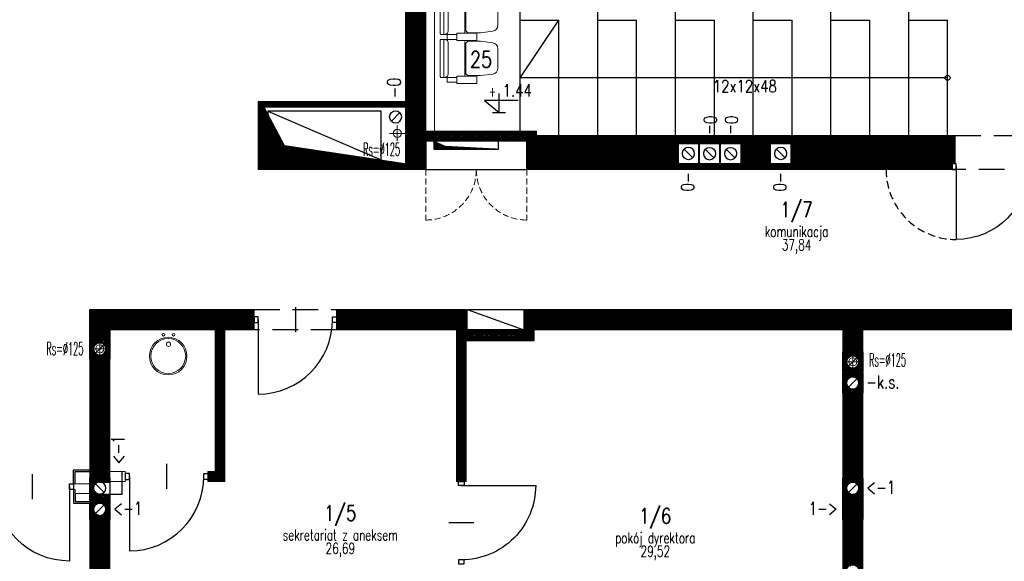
# Model space of a CAD drawing. Header units: inches. Extents: x 27484 to 71626, y -45113 to 39.
# Tile 50 of 256: x 33526 to 34742, y -34569 to -33900. Entities that reach past the tile are written whole.
import ezdxf
from ezdxf.enums import TextEntityAlignment as Align

# ---------------------------------------------------------------- set-up
doc = ezdxf.new("R2010")
doc.units = ezdxf.units.IN
doc.header["$LTSCALE"] = 50
doc.header["$MEASUREMENT"] = 0
doc.linetypes.add('DASHED', pattern=[0.75, 0.5, -0.25])
doc.linetypes.add('DASHED2', pattern=[9.525, 6.35, -3.175])
for name, color, linetype in [('0-KOTEW-POZ', 7, 'Continuous'), ('_sciany nowe', 5, 'Continuous'), ('_widok', 1, 'Continuous'), ('A-rdzenie zelbetowe', 6, 'Continuous'), ('B-IWE', 2, 'Continuous'), ('B-IWE-KAN', 7, 'Continuous'), ('koncepcja', 6, 'Continuous'), ('KOTEW-POZ-OPIS', 2, 'Continuous'), ('KOTEW-POZ-OPIS1', 7, 'Continuous'), ('OPISY', 7, 'Continuous'), ('przebicia', 252, 'Continuous'), ('R-MET-IWE', 2, 'Continuous'), ('R-MET-POM-OPIS', 7, 'Continuous'), ('R-MET-POM-OPIS-NR', 2, 'Continuous'), ('R-MET-POM-OPIS-POM', 7, 'Continuous'), ('R-MET-POZ', 7, 'Continuous'), ('R-MET-POZ-OPIS', 2, 'Continuous'), ('rz_wentylacja', 10, 'Continuous'), ('S-DRZ-', 7, 'Continuous'), ('S-DRZ-O', 7, 'Continuous'), ('S-DRZ-SKRZYD', 5, 'Continuous'), ('S-DRZ-WEGAR', 7, 'Continuous')]:
    doc.layers.add(name, color=color, linetype=linetype)
for name, color, linetype, lineweight in [('0-MEBLE I ARMATURA', 7, 'Continuous', 5), ('0-OPISY', 165, 'Continuous', 18), ('_meble', 3, 'Continuous', 5), ('A-PRZERYW', 7, 'DASHED2', 18), ('A-SCIANY', 5, 'Continuous', 18), ('A-WID', 1, 'Continuous', 9), ('A-ść. istn.', 8, 'Continuous', 0), ('B-IWE-KS', 7, 'Continuous', 20), ('mat', 7, 'Continuous', 9), ('R-MET-DRZ', 7, 'Continuous', 15)]:
    doc.layers.add(name, color=color, linetype=linetype, lineweight=lineweight)
doc.styles.add('MET_POM', font='simplex.shx')
doc.styles.add('MET_POZ', font='SIMPLEX')
doc.styles.add('ROMANS', font='simplex.shx', dxfattribs={"width": 0.8, "height": 15})
doc.styles.get("Standard").update_dxf_attribs({"font": 'romans.shx'})
doc.styles.add('TOM', font='simplex.shx', dxfattribs={"width": 0.8, "height": 50})
pattern_1 = [(45, (31560.1443, -34930.5661), (-0.88388348, 0.88388348), [])]

# ---------------------------------------------------------------- blocks, each defined once
blk = doc.blocks.new('D90-L-DL')
at = {"layer": 'S-DRZ-'}
blk.add_arc((-45, 0), 90, 270, 0, dxfattribs=at)
at = {"layer": 'S-DRZ-O'}
blk.add_line((0, 15.1), (0, -15.1), dxfattribs=at)
at = {"layer": 'S-DRZ-SKRZYD'}
blk.add_line((-45, 0), (-45, -90), dxfattribs=at)
at = {"layer": 'S-DRZ-WEGAR'}
for points in [[(-50, -3.5), (-45, -3.5), (-45, 3.5), (-50, 3.5)], [(45, 3.5), (50, 3.5), (50, -3.5), (45, -3.5)]]:
    blk.add_lwpolyline(points, close=True, dxfattribs=at)
blk = doc.blocks.new('KRZESLO 53x71')
at = {"color": 3}
for p, q in [((4.4, 23.5), (8.5, 23.5)), ((4.4, -23.5), (8.5, -23.5))]:
    blk.add_line(p, q, dxfattribs=at)
at = {"color": 1}
blk.add_line((30.2, -21), (30.2, 21), dxfattribs=at)
at = {"color": 3}
for points in [[(20.5, 26.5), (20.5, 29.5), (8.5, 29.5), (8.5, 23.5), (20.5, 23.5), (20.5, 26.5)], [(20.5, -26.5), (20.5, -29.5), (8.5, -29.5), (8.5, -23.5), (20.5, -23.5), (20.5, -26.5)]]:
    blk.add_lwpolyline(points, dxfattribs=at)
for points in [[(32.8, 22), (45, 22), (45, 31), (20.5, 31), (20.5, 22)], [(32.8, -22), (45, -22), (45, -31), (20.5, -31), (20.5, -22)]]:
    blk.add_lwpolyline(points, close=True, dxfattribs=at)
for points in [[(4.4, -23.5), (4.4, 0), (4.4, 23.5), (1, 23.5, 0.414214), (0, 22.5), (0, 0), (0, -22.5, 0.414214), (1, -23.5)], [(71, 0), (71, -12.1, -0.386311), (64.7, -19.3), (49.8, -21.3), (34.1, -21.3), (31.7, -18.9), (31.7, 0), (31.7, 18.9), (34.1, 21.3), (49.8, 21.3), (64.7, 19.3, -0.386311), (71, 12.1)]]:
    blk.add_lwpolyline(points, format="xyb", close=True, dxfattribs=at)
at = {"color": 1}
blk.add_lwpolyline([(4.4, -23.5), (6.5, -23.1, 0.377955), (9.7, -19.5), (9.7, 0), (9.7, 19.5, 0.377955), (6.5, 23.1), (4.4, 23.5)], format="xyb", dxfattribs=at)
blk = doc.blocks.new('M-POZ10')
at = {"layer": '0-KOTEW-POZ'}
blk.add_line((-0.133, 0), (0.133, 0), dxfattribs=at)
blk.add_lwpolyline([(0.392, 0.253), (-0.3, 0.253), (0, 0), (0, 0.393)], dxfattribs=at)
at = {"layer": 'KOTEW-POZ-OPIS', "style": 'MET_POZ', "width": 0.6}
blk.add_attdef('+/-', text='', height=0.2, dxfattribs=at).set_placement((-0.068, 0.334), align=Align.RIGHT)
at = {"layer": 'KOTEW-POZ-OPIS', "style": 'MET_POZ', "width": 0.8}
blk.add_attdef('H', (0.075, 0.334), '', height=0.25, dxfattribs=at)
at = {"layer": 'KOTEW-POZ-OPIS1', "style": 'MET_POZ', "oblique": 5, "width": 0.8}
blk.add_attdef('TXT', text='', height=0.2, dxfattribs=at).set_placement((0.075, 0.629), align=Align.CENTER)
at = {"layer": 'KOTEW-POZ-OPIS1', "style": 'MET_POZ'}
blk.add_attdef('XH', (0.075, 0.031), '', height=0.2, dxfattribs=at)
blk = doc.blocks.new('A$C491C138A')
at = {"layer": '0-MEBLE I ARMATURA'}
for centre, radius in [((23.2, 23.2), 23.2), ((23.2, 23.2), 21.6), ((37.9, 22.8), 2.64), ((49.6, 29), 1.62), ((49.6, 16.7), 1.62)]:
    blk.add_circle(centre, radius, dxfattribs=at)
blk = doc.blocks.new('A$C788011A3')
at = {"layer": 'S-DRZ-'}
for centre, radius, start, end in [((5, 15.1), 90, 360, 90), ((155, 15.1), 60.1, 90, 180)]:
    blk.add_arc(centre, radius, start, end, dxfattribs=at)
at = {"layer": 'S-DRZ-O'}
blk.add_line((94.9, 0), (94.9, 30.2), dxfattribs=at)
at = {"layer": 'S-DRZ-SKRZYD'}
for p, q in [((5, 15.1), (5, 105.1)), ((155, 15.1), (155, 75.2))]:
    blk.add_line(p, q, dxfattribs=at)
at = {"layer": 'S-DRZ-WEGAR'}
for points in [[(0, 18.6), (5, 18.6), (5, 11.6), (0, 11.6)], [(155, 18.6), (160, 18.6), (160, 11.6), (155, 11.6)]]:
    blk.add_lwpolyline(points, close=True, dxfattribs=at)
blk = doc.blocks.new('IWE-KS')
at = {"layer": 'B-IWE-KS'}
for p, q in [((9.7, 0), (-9.7, 0)), ((0, -9.7), (0, 9.7))]:
    blk.add_line(p, q, dxfattribs=at)
blk.add_circle((0, 0), 5, dxfattribs=at)
at = {"layer": 'R-MET-IWE', "oblique": -180, "text_generation_flag": 6, "width": 0.464286}
blk.add_attdef('NR', text='', height=14.1, rotation=180, dxfattribs=at).set_placement((19.9, -0.1), align=Align.MIDDLE)
blk = doc.blocks.new('MPOM0239')
at = {"layer": 'R-MET-POM-OPIS', "style": 'MET_POM', "width": 0.7}
for tag, p in [('POS', (0, -0.225)), ('ARE', (0, -0.49))]:
    blk.add_attdef(tag, text='', height=0.2, dxfattribs=at).set_placement(p, align=Align.CENTER)
at = {"layer": 'R-MET-POM-OPIS', "style": 'MET_POM', "width": 0.7, "flags": 1}
blk.add_attdef('UNI', (0.246, -0.49), '', height=0.2, dxfattribs=at)
at = {"layer": 'R-MET-POM-OPIS-NR', "style": 'MET_POM', "width": 0.8}
blk.add_attdef('NR', text='', height=0.2, dxfattribs=at).set_placement((-0.003, 0.269), align=Align.CENTER)
at = {"layer": 'R-MET-POM-OPIS-POM', "style": 'MET_POM', "width": 0.7}
blk.add_attdef('POM', text='', height=0.2, dxfattribs=at).set_placement((0, 0.022), align=Align.CENTER)
blk = doc.blocks.new('IWE0W')
at = {"layer": 'B-IWE-KAN'}
blk.add_lwpolyline([(0.854, 0.854, -1), (0.146, 0.146), (0.854, 0.854, 1), (0.146, 0.146)], format="xyb", dxfattribs=at)
blk = doc.blocks.new('IWE0W011')
at = {"layer": 'B-IWE'}
blk.add_lwpolyline([(0, 0), (25, 0), (25, 25), (0, 25), (0, 0)], dxfattribs=at)
at = {"xscale": 15, "yscale": 15, "zscale": 15}
blk.add_blockref('IWE0W', (5, 5), dxfattribs=at)
at = {"layer": 'R-MET-IWE', "width": 0.75}
blk.add_attdef('NR', text='', height=9.5, dxfattribs=at).set_placement((12.5, 37), align=Align.MIDDLE)

msp = doc.modelspace()

# ---------------------------------------------------------------- hatches: boundary and pattern name
at = {"layer": 'A-ść. istn.', "ltscale": 0.1}
h = msp.add_hatch(dxfattribs=at)
h.set_pattern_fill('ANSI31', color=256, scale=10)
h.set_pattern_definition(pattern_1)
h.paths.add_polyline_path([(34002.48246, -33789.16976), (34014.98246, -33789.16976), (34014.98246, -33698.06607), (34002.48246, -33698.06607)])
h.paths.add_polyline_path([(34027.48246, -33698.06607), (34014.98246, -33698.06607), (34014.98246, -33789.16976), (34027.48246, -33789.16976)])
h.paths.add_polyline_path([(34027.48246, -33789.16976), (34014.98246, -33789.16976), (34014.98246, -33822.06607), (34027.48246, -33822.06607)])
h.paths.add_polyline_path([(34014.98246, -33789.16976), (34002.48246, -33789.16976), (34002.48246, -33822.06607), (34014.98246, -33822.06607)])
h.paths.add_polyline_path([(34014.98246, -33822.06607), (34002.48246, -33822.06607), (34002.48246, -34001.06607), (33820.48246, -34001.06607), (33820.48246, -34065.56607), (33827.48246, -34065.56607), (33827.48246, -34008.06607), (34002.48246, -34008.06607), (34014.98246, -34008.06607)])
h.paths.add_polyline_path([(34014.98246, -34008.06607), (34027.48246, -34008.06607), (34027.48246, -33822.06607), (34014.98246, -33822.06607)])
h.paths.add_polyline_path([(34014.98246, -34078.06607), (33827.48246, -34078.06607), (33827.48246, -34065.56607), (33820.48246, -34065.56607), (33820.48246, -34085.06607), (34014.98246, -34085.06607)])
h.paths.add_polyline_path([(34027.48246, -34078.06607), (34014.98246, -34078.06607), (34014.98246, -34085.06607), (34027.48246, -34085.06607)])
h = msp.add_hatch(dxfattribs=at)
h.set_pattern_fill('ANSI31', color=256, scale=10)
h.set_pattern_definition(pattern_1)
h.paths.add_polyline_path([(34406.47806, -34043.06607), (34164.48246, -34043.06607), (34164.48246, -34053.06607), (34411.00881, -34053.06607)])
h.paths.add_polyline_path([(34428.43508, -34043.06607), (34406.47806, -34043.06607), (34411.00881, -34053.06607), (34416.48246, -34053.06607), (34432.96583, -34053.06607)])
h.paths.add_polyline_path([(34339.48246, -34053.06607), (34164.48246, -34053.06607), (34164.48246, -34043.06607), (34164.48246, -34038.06607), (34038.48246, -34038.06607), (34027.48246, -34038.06607), (34027.48246, -34008.06607), (34014.98246, -34008.06607), (34014.98246, -34065.56607), (34027.48246, -34065.56607), (34027.48246, -34050.06607), (34152.48246, -34050.06607), (34152.48246, -34065.56607), (34339.48246, -34065.56607)])
h.paths.add_polyline_path([(34339.48246, -34065.56607), (34152.48246, -34065.56607), (34152.48246, -34078.06607), (34339.48246, -34078.06607)])
h.paths.add_polyline_path([(34014.98246, -34008.06607), (34002.48246, -34008.06607), (34002.48246, -34065.56607), (34014.98246, -34065.56607)])
h.paths.add_polyline_path([(34014.98246, -34065.56607), (34002.48246, -34065.56607), (34002.48246, -34078.06607), (34014.98246, -34078.06607)])
h.paths.add_polyline_path([(34027.48246, -34065.56607), (34014.98246, -34065.56607), (34014.98246, -34078.06607), (34027.48246, -34078.06607)])
h = msp.add_hatch(dxfattribs=at)
h.set_pattern_fill('ANSI31', color=256, scale=10)
h.set_pattern_definition(pattern_1)
h.paths.add_polyline_path([(34648.43508, -34043.06607), (34554.98246, -34043.06607), (34554.98246, -34053.06607), (34652.96583, -34053.06607)])
h.paths.add_polyline_path([(34677.48246, -34053.06607), (34554.98246, -34053.06607), (34554.98246, -34065.56607), (34677.48246, -34065.56607)])
h.paths.add_polyline_path([(34677.48246, -34065.56607), (34554.98246, -34065.56607), (34554.98246, -34078.06607), (34677.48246, -34078.06607)])
h.paths.add_polyline_path([(34681.48246, -34043.06607), (34648.43508, -34043.06607), (34652.96583, -34053.06607), (34677.48246, -34053.06607), (34677.48246, -34065.56607), (34681.48246, -34065.56607)])
h.paths.add_polyline_path([(34681.48246, -34065.56607), (34677.48246, -34065.56607), (34677.48246, -34078.06607), (34681.48246, -34078.06607)])
h.paths.add_polyline_path([(34554.98246, -34053.06607), (34478.48246, -34053.06607), (34478.48246, -34065.56607), (34554.98246, -34065.56607)])
h.paths.add_polyline_path([(34554.98246, -34065.56607), (34478.48246, -34065.56607), (34478.48246, -34078.06607), (34554.98246, -34078.06607)])
h.paths.add_polyline_path([(34554.98246, -34043.06607), (34528.43508, -34043.06607), (34532.96583, -34053.06607), (34554.98246, -34053.06607)])
h.paths.add_polyline_path([(34528.43508, -34043.06607), (34506.47806, -34043.06607), (34511.00881, -34053.06607), (34532.96583, -34053.06607)])
h.paths.add_polyline_path([(34506.47806, -34043.06607), (34428.43508, -34043.06607), (34432.96583, -34053.06607), (34511.00881, -34053.06607)])
h = msp.add_hatch(dxfattribs=at)
h.set_pattern_fill('ANSI31', color=256, scale=10)
h.set_pattern_definition(pattern_1)
h.paths.add_polyline_path([(34417.48246, -34053.06607), (34452.48246, -34053.06607), (34452.48246, -34078.06607), (34417.48246, -34078.06607)])
h.paths.add_polyline_path([(34837.48246, -34053.06607), (34872.48246, -34053.06607), (34872.48246, -34078.06607), (34837.48246, -34078.06607)])
h.paths.add_polyline_path([(35257.48246, -34053.06607), (35292.48246, -34053.06607), (35292.48246, -34078.06607), (35257.48246, -34078.06607)])
h.paths.add_polyline_path([(35482.48246, -34053.06607), (35517.48246, -34053.06607), (35517.48246, -34078.06607), (35482.48246, -34078.06607)])
h.paths.add_polyline_path([(35677.48246, -34053.06607), (35712.48246, -34053.06607), (35712.48246, -34078.06607), (35677.48246, -34078.06607)])
h = msp.add_hatch(dxfattribs=at)
h.set_pattern_fill('ANSI31', color=256, scale=10)
h.set_pattern_definition(pattern_1)
h.paths.add_polyline_path([(34554.98246, -34085.06607), (34554.98246, -34078.06607), (34152.48246, -34078.06607), (34152.48246, -34085.06607)])
h.paths.add_polyline_path([(34677.48246, -34085.06607), (34677.48246, -34078.06607), (34554.98246, -34078.06607), (34554.98246, -34085.06607)])
h = msp.add_hatch(dxfattribs=at)
h.set_pattern_fill('ANSI31', color=256, scale=10)
h.set_pattern_definition(pattern_1)
h.paths.add_polyline_path([(33612.48246, -34258.06607), (33637.48246, -34258.06607), (33637.48246, -34293.06607), (33612.48246, -34293.06607)])
h = msp.add_hatch(dxfattribs=at)
h.set_pattern_fill('ANSI31', color=256, scale=10)
h.set_pattern_definition(pattern_1)
h.paths.add_polyline_path([(34077.48246, -34258.06607), (34014.98246, -34258.06607), (34014.98246, -34270.56607), (34077.48246, -34270.56607)])
h.paths.add_polyline_path([(34014.98246, -34258.06607), (33917.48246, -34258.06607), (33917.48246, -34270.56607), (34014.98246, -34270.56607)])
h.paths.add_polyline_path([(34014.98246, -34270.56607), (33917.48246, -34270.56607), (33917.48246, -34274.13607), (33917.48246, -34283.06607), (34014.98246, -34283.06607)])
h.paths.add_polyline_path([(33815.48246, -34270.56607), (33637.48246, -34270.56607), (33637.48246, -34283.06607), (33767.48246, -34283.06607), (33767.48246, -34458.06607), (33758.48246, -34458.06607), (33758.48246, -34470.06607), (33779.48246, -34470.06607), (33779.48246, -34283.06607), (33815.48246, -34283.06607)])
h.paths.add_polyline_path([(33815.48246, -34258.06607), (33637.48246, -34258.06607), (33637.48246, -34270.56607), (33815.48246, -34270.56607), (33815.48246, -34266.99607)])
h.paths.add_polyline_path([(33624.98246, -34319.06607), (33612.48246, -34319.06607), (33612.48246, -34466.06607), (33624.98246, -34466.06607)])
h.paths.add_polyline_path([(33637.48246, -34319.06607), (33624.98246, -34319.06607), (33624.98246, -34466.06607), (33637.48246, -34466.06607), (33637.48246, -34458.06607)])
h.paths.add_polyline_path([(33637.48246, -34517.06607), (33624.98246, -34517.06607), (33624.98246, -34736.06607), (33637.48246, -34736.06607)])
h.paths.add_polyline_path([(33624.98246, -34517.06607), (33612.48246, -34517.06607), (33612.48246, -34736.06607), (33624.98246, -34736.06607)])
h = msp.add_hatch(dxfattribs=at)
h.set_pattern_fill('ANSI31', color=256, scale=10)
h.set_pattern_definition(pattern_1)
h.paths.add_polyline_path([(35029.48246, -34258.06607), (34875.48246, -34258.06607), (34875.48246, -34270.56607), (35029.48246, -34270.56607), (35029.48246, -34266.99607)])
h.paths.add_polyline_path([(34773.48246, -34266.99607), (34773.48246, -34258.06607), (34554.98246, -34258.06607), (34554.98246, -34270.56607), (34773.48246, -34270.56607)])
h.paths.add_polyline_path([(34773.48246, -34270.56607), (34554.98246, -34270.56607), (34554.98246, -34310.06607), (34567.48246, -34310.06607), (34567.48246, -34283.06607), (34773.48246, -34283.06607)])
h.paths.add_polyline_path([(34554.98246, -34270.56607), (34149.48246, -34270.56607), (34149.48246, -34284.06607), (34077.48246, -34284.06607), (34077.48246, -34283.06607), (34077.48246, -34270.56607), (34014.98246, -34270.56607), (34014.98246, -34283.06607), (34065.48246, -34283.06607), (34065.48246, -34296.06607), (34065.48246, -34470.06607), (34077.48246, -34470.06607), (34077.48246, -34296.06607), (34161.48246, -34296.06607), (34161.48246, -34283.06607), (34542.48246, -34283.06607), (34542.48246, -34310.06607), (34554.98246, -34310.06607)])
h.paths.add_polyline_path([(34554.98246, -34258.06607), (34149.48246, -34258.06607), (34149.48246, -34270.56607), (34554.98246, -34270.56607)])
h = msp.add_hatch(dxfattribs=at)
h.set_pattern_fill('ANSI31', color=256, scale=10)
h.set_pattern_definition(pattern_1)
h.paths.add_polyline_path([(33624.98246, -34299.06607), (33624.98246, -34296.81898), (33624.98246, -34294.06607), (33612.48246, -34294.06607), (33612.48246, -34319.06607), (33624.98246, -34319.06607), (33624.98246, -34314.06607, -0.1989123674), (33619.67916, -34311.86937, -0.6681786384)])
h.paths.add_polyline_path([(33637.48246, -34294.06607), (33624.98246, -34294.06607), (33624.98246, -34299.06607, -0.1989123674), (33630.28576, -34301.26277, -0.6681786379), (33624.98246, -34314.06607), (33624.98246, -34316.31316), (33624.98246, -34319.06607), (33637.48246, -34319.06607)])
h = msp.add_hatch(dxfattribs=at)
h.set_pattern_fill('ANSI31', color=256, scale=10)
h.set_pattern_definition(pattern_1)
h.paths.add_polyline_path([(34554.98246, -34312.81898), (34554.98246, -34310.06607), (34542.48246, -34310.06607), (34542.48246, -34335.06607), (34554.98246, -34335.06607), (34554.98246, -34330.06607, -0.1989123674), (34549.67916, -34327.86937, -0.6681786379), (34554.98246, -34315.06607)])
h.paths.add_polyline_path([(34567.48246, -34310.06607), (34554.98246, -34310.06607), (34554.98246, -34312.81898), (34554.98246, -34315.06607, -0.1989123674), (34560.28576, -34317.26277, -0.6681786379), (34554.98246, -34330.06607), (34554.98246, -34332.31316), (34554.98246, -34335.06607), (34567.48246, -34335.06607)])
h.paths.add_polyline_path([(34567.48246, -34336.06607), (34554.98246, -34336.06607), (34554.98246, -34341.06607, -0.1989123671), (34560.28576, -34343.26277, -0.6681786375), (34554.98246, -34356.06607), (34554.98246, -34361.06607), (34567.48246, -34361.06607)])
h.paths.add_polyline_path([(34554.98246, -34336.06607), (34542.48246, -34336.06607), (34542.48246, -34361.06607), (34554.98246, -34361.06607), (34554.98246, -34356.06607, -0.1989123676), (34549.67916, -34353.86937, -0.6681786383), (34554.98246, -34341.06607)])
h.paths.add_polyline_path([(34554.98246, -34486.06607, -0.1989123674), (34549.67916, -34483.86937, -0.6681786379), (34554.98246, -34471.06607), (34554.98246, -34466.06607), (34542.48246, -34466.06607), (34542.48246, -34491.06607), (34554.98246, -34491.06607)])
h.paths.add_polyline_path([(34567.48246, -34466.06607), (34554.98246, -34466.06607), (34554.98246, -34471.06607, -0.1989123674), (34560.28576, -34473.26277, -0.6681786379), (34554.98246, -34486.06607), (34554.98246, -34491.06607), (34567.48246, -34491.06607)])
h.paths.add_polyline_path([(34567.48246, -34492.06607), (34554.98246, -34492.06607), (34554.98246, -34497.06607, -0.1989123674), (34560.28576, -34499.26277, -0.6681786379), (34554.98246, -34512.06607), (34554.98246, -34517.06607), (34567.48246, -34517.06607)])
h.paths.add_polyline_path([(34554.98246, -34492.06607), (34542.48246, -34492.06607), (34542.48246, -34517.06607), (34554.98246, -34517.06607), (34554.98246, -34512.06607, 0.6681786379), (34560.28576, -34499.26277, 0.1989123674), (34554.98246, -34497.06607)])
h.paths.add_polyline_path([(34554.98246, -34574.06607), (34554.98246, -34569.06607), (34542.48246, -34569.06607), (34542.48246, -34594.06607), (34554.98246, -34594.06607), (34554.98246, -34589.06607, -0.1989123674), (34549.67916, -34586.86937, -0.6681786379)])
h.paths.add_polyline_path([(34567.48246, -34569.06607), (34554.98246, -34569.06607), (34554.98246, -34574.06607, -0.1989123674), (34560.28576, -34576.26277, -0.6681786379), (34554.98246, -34589.06607), (34554.98246, -34594.06607), (34567.48246, -34594.06607)])
h.paths.add_polyline_path([(34567.48246, -34595.06607), (34554.98246, -34595.06607), (34554.98246, -34600.06607, -0.1989123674), (34560.28576, -34602.26277, -0.668178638), (34554.98246, -34615.06607), (34554.98246, -34620.06607), (34567.48246, -34620.06607)])
h.paths.add_polyline_path([(34554.98246, -34595.06607), (34542.48246, -34595.06607), (34542.48246, -34620.06607), (34554.98246, -34620.06607), (34554.98246, -34615.06607, -0.1989123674), (34549.67916, -34612.86937, -0.6681786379), (34554.98246, -34600.06607)])
h = msp.add_hatch(dxfattribs=at)
h.set_pattern_fill('ANSI31', color=256, scale=10)
h.set_pattern_definition(pattern_1)
h.paths.add_polyline_path([(34554.98246, -34361.06607), (34542.48246, -34361.06607), (34542.48246, -34466.06607), (34554.98246, -34466.06607)])
h.paths.add_polyline_path([(34567.48246, -34361.06607), (34554.98246, -34361.06607), (34554.98246, -34466.06607), (34567.48246, -34466.06607)])
h.paths.add_polyline_path([(34567.48246, -34517.06607), (34554.98246, -34517.06607), (34554.98246, -34569.06607), (34567.48246, -34569.06607)])
h.paths.add_polyline_path([(34554.98246, -34517.06607), (34542.48246, -34517.06607), (34542.48246, -34569.06607), (34554.98246, -34569.06607)])
h = msp.add_hatch(dxfattribs=at)
h.set_pattern_fill('ANSI31', color=256, scale=10)
h.set_pattern_definition(pattern_1)
h.paths.add_polyline_path([(33624.98246, -34466.06607), (33612.48246, -34466.06607), (33612.48246, -34491.06607), (33624.98246, -34491.06607), (33624.98246, -34486.06607, -0.6681786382), (33619.67916, -34473.26277, -0.1989123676), (33624.98246, -34471.06607)])
h.paths.add_polyline_path([(33637.48246, -34466.06607), (33624.98246, -34466.06607), (33624.98246, -34471.06607), (33637.48246, -34471.06607)])
h.paths.add_polyline_path([(33637.48246, -34486.06607), (33624.98246, -34486.06607), (33624.98246, -34491.06607), (33637.48246, -34491.06607)])
h = msp.add_hatch(dxfattribs=at)
h.set_pattern_fill('ANSI31', color=256, scale=10)
h.set_pattern_definition(pattern_1)
h.paths.add_polyline_path([(33637.48246, -34492.06607), (33624.98246, -34492.06607), (33624.98246, -34497.06607, -0.1989123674), (33630.28576, -34499.26277, -0.6681786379), (33624.98246, -34512.06607), (33624.98246, -34517.06607), (33637.48246, -34517.06607)])
h.paths.add_polyline_path([(33624.98246, -34492.06607), (33612.48246, -34492.06607), (33612.48246, -34517.06607), (33624.98246, -34517.06607), (33624.98246, -34512.06607, -0.1989123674), (33619.67916, -34509.86937, -0.6681786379), (33624.98246, -34497.06607)])
at = {"layer": 'przebicia', "ltscale": 0.1}
h = msp.add_hatch(dxfattribs=at)
h.set_pattern_fill('ANSI31', color=256, style=0)
h.paths.add_polyline_path([(33827.48246, -34065.56607), (33832.48246, -34065.56607), (33832.48246, -34017.49478), (33827.48246, -34008.06607)])
h.paths.add_polyline_path([(33832.48246, -34065.56607), (33919.01115, -34065.56607), (33852.70922, -34055.63722), (33832.48246, -34017.49478)])
h.paths.add_polyline_path([(33827.48246, -34078.06607), (34002.48246, -34078.06607), (33969.09394, -34073.06607), (33832.48246, -34073.06607), (33832.48246, -34065.56607), (33827.48246, -34065.56607)])
h.paths.add_polyline_path([(33832.48246, -34073.06607), (33969.09394, -34073.06607), (33919.01115, -34065.56607), (33832.48246, -34065.56607)], flags=17)
h = msp.add_hatch(dxfattribs=at)
h.set_pattern_fill('ANSI31', color=256, style=0)
h.set_pattern_definition([(45, (10, 0), (-0.08838834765, 0.08838834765), [])])
h.paths.add_polyline_path([(34051.22949, -34056.55612), (34037.48246, -34050.06607), (34037.48246, -34060.06607), (34091.45579, -34060.06607), (34090.46045, -34058.6345)])
h.paths.add_polyline_path([(34090.46045, -34058.6345), (34091.45579, -34060.06607), (34117.48246, -34060.06607)])

# ---------------------------------------------------------------- linework, layer by layer
at = {"layer": '_sciany nowe'}
for p, q in [((34149.48246, -34284.06607), (34149.48246, -34258.06607)), ((34077.48246, -34284.06607), (34149.48246, -34284.06607)), ((34161.48246, -34296.06607), (34161.48246, -34283.06607)), ((34077.48246, -34296.06607), (34161.48246, -34296.06607))]:
    msp.add_line(p, q, dxfattribs=at)
at = {"layer": '_widok'}
msp.add_line((34078.48246, -34258.06607), (34148.48246, -34283.06607), dxfattribs=at)
msp.add_lwpolyline([(34148.48246, -34283.06607), (34078.48246, -34283.06607), (34078.48246, -34258.06607), (34148.48246, -34258.06607)], close=True, dxfattribs=at)
at = {"layer": 'A-PRZERYW', "lineweight": -3, "ltscale": 0.1}
for p, q in [((34681.48246, -34043.06607), (34833.48246, -34043.06607)), ((34837.48246, -34085.06607), (34677.48246, -34085.06607)), ((33815.48246, -34258.06607), (33917.48246, -34258.06607)), ((33917.48246, -34283.06607), (33815.48246, -34283.06607))]:
    msp.add_line(p, q, dxfattribs=at)
at = {"layer": 'A-PRZERYW', "lineweight": -3, "ltscale": 0.03}
msp.add_arc((34682.48246, -34085.06607), 86.5, 180, 270, dxfattribs=at)
at = {"layer": 'A-rdzenie zelbetowe', "ltscale": 0.1}
for points in [[(34417.48246, -34053.06607), (34452.48246, -34053.06607), (34452.48246, -34078.06607), (34417.48246, -34078.06607)], [(33612.48246, -34258.06607), (33637.48246, -34258.06607), (33637.48246, -34293.06607), (33612.48246, -34293.06607)]]:
    msp.add_lwpolyline(points, close=True, dxfattribs=at)
at = {"layer": 'A-SCIANY', "ltscale": 3}
for p, q in [((34038.48246, -34038.06607), (34038.48246, -32581.06607)), ((34002.48246, -34001.06607), (34002.48246, -33698.06607)), ((33820.48246, -34001.06607), (33820.48246, -34085.06607)), ((34002.48246, -34001.06607), (33820.48246, -34001.06607)), ((33827.48246, -34008.06607), (33827.48246, -34078.06607)), ((34002.48246, -34008.06607), (33827.48246, -34008.06607)), ((34002.48246, -34078.06607), (34002.48246, -34008.06607)), ((34681.48246, -34043.06607), (34681.48246, -34078.06607)), ((33827.48246, -34078.06607), (34002.48246, -34078.06607)), ((33820.48246, -34085.06607), (34002.48246, -34085.06607)), ((34152.48246, -34085.06607), (34677.48246, -34085.06607)), ((33612.48246, -34473.06607), (33612.48246, -34258.06607)), ((33815.48246, -34258.06607), (33612.48246, -34258.06607)), ((33815.48246, -34258.06607), (33815.48246, -34283.06607)), ((33917.48246, -34258.06607), (33917.48246, -34283.06607)), ((33637.48246, -34458.06607), (33637.48246, -34283.06607)), ((33637.48246, -34283.06607), (33767.48246, -34283.06607)), ((33767.48246, -34458.06607), (33767.48246, -34283.06607)), ((33779.48246, -34283.06607), (33815.48246, -34283.06607)), ((33779.48246, -34470.06607), (33779.48246, -34283.06607)), ((33917.48246, -34283.06607), (34065.48246, -34283.06607)), ((34065.48246, -34283.06607), (34065.48246, -34470.06607)), ((34065.48246, -34283.06607), (34065.48246, -34296.06607)), ((34077.48246, -34284.06607), (34077.48246, -34283.06607)), ((34161.48246, -34283.06607), (34542.48303, -34283.06607)), ((34542.48246, -34283.06607), (34542.48246, -34918.06607)), ((34567.48246, -34283.06607), (34567.48246, -34301.06607)), ((34567.48246, -34283.06607), (34773.48246, -34283.06607)), ((34567.48246, -34283.06607), (34567.48246, -34918.06607)), ((34567.48303, -34283.06607), (34585.48246, -34283.06607)), ((34077.48246, -34296.06607), (34077.48246, -34470.06607)), ((33637.48246, -34458.06607), (33656.48246, -34458.06607)), ((33656.48246, -34470.06607), (33656.48246, -34458.06607)), ((33758.48246, -34458.06607), (33767.48246, -34458.06607)), ((33758.48246, -34470.06607), (33758.48246, -34458.06607)), ((33592.48246, -34473.06607), (33592.48246, -34485.06607)), ((33592.48246, -34473.06607), (33612.48246, -34473.06607)), ((33612.48246, -34918.06607), (33612.48246, -34470.06607)), ((33637.48246, -34918.06607), (33637.48246, -34470.06607)), ((33637.48246, -34470.06607), (33656.48246, -34470.06607)), ((33758.48246, -34470.06607), (33779.48246, -34470.06607)), ((34065.48246, -34470.06607), (34077.48246, -34470.06607)), ((33594.48246, -34485.06607), (33612.48246, -34485.06607))]:
    msp.add_line(p, q, dxfattribs=at)
for points in [[(34038.48246, -34038.06607), (34164.48246, -34038.06607), (34164.48246, -34043.06607), (34681.48246, -34043.06607)], [(34002.48246, -34085.06607), (34027.48246, -34085.06607), (34027.48246, -34050.06607), (34152.48246, -34050.06607), (34152.48246, -34085.06607)], [(33917.48246, -34258.06607), (34077.48246, -34258.06607), (34077.48246, -34284.06607)], [(34149.48246, -34258.06607), (34773.48246, -34258.06607)]]:
    msp.add_lwpolyline(points, dxfattribs=at)
at = {"layer": 'A-WID', "lineweight": -2}
for p, q in [((34143.98277, -34038.06607), (34143.98277, -32581.06607)), ((34239.98277, -34043.06607), (34239.98277, -32581.06607)), ((34335.98277, -34043.06607), (34335.98277, -32581.06607)), ((34431.98277, -34043.06607), (34431.98277, -32581.06607)), ((34527.98277, -34043.06607), (34527.98277, -32581.06607)), ((34623.98277, -34043.06607), (34623.98277, -33407.06607)), ((34623.98277, -34043.06607), (34623.98277, -33407.06607)), ((34143.98277, -33972.06607), (34191.98277, -33901.06607)), ((34191.98277, -34043.06607), (34191.98277, -33901.06607)), ((34287.98277, -34043.06607), (34287.98277, -33901.06607)), ((34383.98277, -34043.06607), (34383.98277, -33901.06607)), ((34479.98277, -34043.06607), (34479.98277, -33901.06607)), ((34575.98277, -34043.06607), (34575.98277, -33901.06607)), ((34671.98277, -34043.06607), (34671.98277, -33901.06607)), ((34671.98277, -33972.06607), (34143.98277, -33972.06607)), ((33832.48246, -34013.06607), (33972.48246, -34073.06607))]:
    msp.add_line(p, q, dxfattribs=at)
at = {"layer": 'A-WID', "linetype": 'DASHED', "ltscale": 0.3}
for p, q in [((34027.48246, -34085.06607), (34027.48246, -34147.56607)), ((34152.48246, -34085.06607), (34152.48246, -34147.56607))]:
    msp.add_line(p, q, dxfattribs=at)
at = {"layer": 'A-WID', "lineweight": -2}
for points in [[(34143.98277, -33901.06607), (34191.98277, -33901.06607)], [(34239.98277, -33901.06607), (34287.98277, -33901.06607)], [(34335.98277, -33901.06607), (34383.98277, -33901.06607)], [(34431.98277, -33901.06607), (34479.98277, -33901.06607)], [(34527.98277, -33901.06607), (34575.98277, -33901.06607)], [(34623.98277, -33901.06607), (34671.98277, -33901.06607)], [(33592.48246, -34473.06607), (33592.48246, -34456.06607), (33612.48246, -34456.06607), (33612.48246, -34458.06607)], [(33594.48246, -34473.06607), (33594.48246, -34458.06607), (33612.48246, -34458.06607)], [(33592.48246, -34480.06607), (33592.48246, -34497.06607), (33612.48246, -34497.06607), (33612.48246, -34495.06607)], [(33594.48246, -34485.06607), (33594.48246, -34495.06607), (33612.48246, -34495.06607)]]:
    msp.add_lwpolyline(points, dxfattribs=at)
for points in [[(33972.48246, -34013.06607), (33832.48246, -34013.06607), (33832.48246, -34073.06607), (33972.48246, -34073.06607)], [(34027.48246, -34085.06607), (34152.48246, -34085.06607), (34152.48246, -34050.06607), (34027.48246, -34050.06607)], [(34037.48246, -34060.06607), (34117.48246, -34060.06607), (34117.48246, -34050.06607), (34037.48246, -34050.06607)]]:
    msp.add_lwpolyline(points, close=True, dxfattribs=at)
msp.add_circle((34671.98277, -33972.06607), 3, dxfattribs=at)
at = {"layer": 'A-WID', "linetype": 'DASHED', "ltscale": 0.3}
for centre, start, end in [((34027.48246, -34085.06607), 270, 0), ((34152.48246, -34085.06607), 180, 270)]:
    msp.add_arc(centre, 62.5, start, end, dxfattribs=at)
at = {"layer": 'mat'}
for p, q in [((34027.48246, -34038.06607), (34027.48246, -32571.06607)), ((34164.48246, -34043.06607), (34164.48246, -34053.06607)), ((34164.48246, -34053.06607), (34677.48246, -34053.06607)), ((34677.48246, -34078.06607), (34677.48246, -34053.06607)), ((34152.48246, -34078.06607), (34677.48246, -34078.06607))]:
    msp.add_line(p, q, dxfattribs=at)
at = {"layer": 'mat', "ltscale": 0.1}
for p, q in [((34002.48246, -34008.06607), (34027.48246, -34008.06607)), ((34002.48246, -34078.06607), (34027.48246, -34078.06607)), ((33592.48246, -34480.20607), (33594.48246, -34480.20607)), ((33594.48246, -34480.20607), (33594.48246, -34485.06607))]:
    msp.add_line(p, q, dxfattribs=at)
at = {"layer": 'mat'}
msp.add_lwpolyline([(34027.48246, -34038.06607), (34038.48246, -34038.06607)], dxfattribs=at)
at = {"layer": 'przebicia', "ltscale": 0.1}
for points in [[(33827.48246, -34008.06607), (33852.70922, -34055.63722), (34002.48246, -34078.06607)], [(34037.48246, -34050.06607), (34051.22949, -34056.55612), (34117.48246, -34060.06607)]]:
    msp.add_lwpolyline(points, dxfattribs=at)
at = {"layer": 'rz_wentylacja'}
for points in [[(33624.98246, -34471.06607), (33637.48246, -34471.06607), (33637.48246, -34458.06607)], [(33624.98246, -34486.06607), (33652.48246, -34486.06607), (33652.48246, -34458.06607)]]:
    msp.add_lwpolyline(points, dxfattribs=at)

# ---------------------------------------------------------------- block references
at = {"extrusion": (0, 0, -1), "xscale": 15, "yscale": 15, "zscale": -15, "rotation": 270}
msp.add_blockref('IWE0W', (-33997.88555, -34012.65443), dxfattribs=at)
at = {"layer": '_meble', "xscale": -1, "rotation": 180}
for p in [(34045.48277, -33895.06607), (34045.48277, -33948.06607)]:
    msp.add_blockref('KRZESLO 53x71', p, dxfattribs=at)
at = {"layer": 'koncepcja', "lineweight": -3, "ltscale": 0.1, "rotation": 89.99999998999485}
msp.add_blockref('A$C491C138A', (33732.63955, -34338.72796), dxfattribs=at)
at = {"layer": 'R-MET-DRZ', "xscale": -1, "rotation": 180}
msp.add_blockref('A$C788011A3', (34677.48259, -34066.44732), dxfattribs=at)
at = {"layer": 'R-MET-DRZ', "extrusion": (0, 0, -1), "zscale": -1.019999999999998}
for p, xscale, yscale in [((-33866.48246, -34270.56607), -1.020000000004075, 1.019999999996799), ((-33707.48246, -34464.06607), -1.020000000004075, 1.019999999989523), ((-33541.48246, -34476.63607), 1.020000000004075, 1.019999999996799)]:
    msp.add_blockref('D90-L-DL', p, dxfattribs=dict(at, xscale=xscale, yscale=yscale))
at = {"layer": 'R-MET-DRZ', "extrusion": (0, 0, -1), "xscale": 1.020000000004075, "yscale": 1.019999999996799, "zscale": -1.019999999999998, "rotation": 270}
msp.add_blockref('D90-L-DL', (-34071.48246, -34521.06607), dxfattribs=at)
at = {"layer": 'R-MET-IWE'}
ref = msp.add_blockref('IWE-KS', (33992.37496, -34040.56607), dxfattribs=dict(at, zscale=1.25))
ref.add_attrib('NR', 'Rs=%%c125', dxfattribs={"height": 16, "rotation": 180, "text_generation_flag": 6, "width": 0.464286}).set_placement((33972.95178, -34060.18021), align=Align.MIDDLE)
ref = msp.add_blockref('IWE-KS', (33624.98246, -34306.56607), dxfattribs=dict(at, zscale=1.25))
ref.add_attrib('NR', 'Rs=%%c125', dxfattribs={"height": 16, "rotation": 180, "text_generation_flag": 6, "width": 0.464286}).set_placement((33581.87765, -34306.14515), align=Align.MIDDLE)
ref = msp.add_blockref('IWE-KS', (34554.98246, -34322.56607), dxfattribs=dict(at, zscale=1.25))
ref.add_attrib('NR', 'Rs=%%c125', dxfattribs={"height": 16, "rotation": 180, "text_generation_flag": 6, "width": 0.464286}).set_placement((34597.84359, -34320.1325), align=Align.MIDDLE)
at = {"layer": 'R-MET-POM-OPIS'}
ref = msp.add_blockref('MPOM0239', (34485.52986, -34169.88205), dxfattribs=dict(at, xscale=67.20000000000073, yscale=67.20000000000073, zscale=67.20000000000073))
ref.add_attrib('NR', '1/7', dxfattribs={"layer": 'R-MET-POM-OPIS-NR', "height": 18.816, "style": 'MET_POM', "width": 0.8}).set_placement((34485.33952, -34144.0858), align=Align.CENTER)
ref.add_attrib('ARE', '37,84', dxfattribs={"height": 13.44, "style": 'MET_POM', "width": 0.7}).set_placement((34485.52986, -34185.00028), align=Align.CENTER)
ref.add_attrib('POM', 'komunikacja', dxfattribs={"layer": 'R-MET-POM-OPIS-POM', "height": 13.44, "style": 'MET_POM', "width": 0.7}).set_placement((34485.52986, -34168.382), align=Align.CENTER)
ref = msp.add_blockref('MPOM0239', (33922.04582, -34544.43449), dxfattribs=dict(at, xscale=67.20000000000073, yscale=67.20000000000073, zscale=67.20000000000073))
ref.add_attrib('NR', '1/5', dxfattribs={"layer": 'R-MET-POM-OPIS-NR', "height": 18.816, "style": 'MET_POM', "width": 0.8}).set_placement((33921.85548, -34518.63824), align=Align.CENTER)
ref.add_attrib('ARE', '26,69', dxfattribs={"height": 13.44, "style": 'MET_POM', "width": 0.7}).set_placement((33922.04582, -34559.55272), align=Align.CENTER)
ref.add_attrib('POM', 'sekretariat z aneksem', dxfattribs={"layer": 'R-MET-POM-OPIS-POM', "height": 13.44, "style": 'MET_POM', "width": 0.7}).set_placement((33922.04582, -34542.93444), align=Align.CENTER)
ref = msp.add_blockref('MPOM0239', (34311.01005, -34547.98945), dxfattribs=dict(at, xscale=67.20000000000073, yscale=67.20000000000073, zscale=67.20000000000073))
ref.add_attrib('NR', '1/6', dxfattribs={"layer": 'R-MET-POM-OPIS-NR', "height": 18.816, "style": 'MET_POM', "width": 0.8}).set_placement((34310.8197, -34522.19321), align=Align.CENTER)
ref.add_attrib('ARE', '29,52', dxfattribs={"height": 13.44, "style": 'MET_POM', "width": 0.7}).set_placement((34311.01005, -34563.10768), align=Align.CENTER)
ref.add_attrib('POM', 'pokój dyrektora', dxfattribs={"layer": 'R-MET-POM-OPIS-POM', "height": 13.44, "style": 'MET_POM', "width": 0.7}).set_placement((34311.01005, -34546.48941), align=Align.CENTER)
at = {"layer": 'R-MET-POZ'}
ref = msp.add_blockref('M-POZ10', (34118.0323, -34015.03373), dxfattribs=dict(at, xscale=60, yscale=60, zscale=60, rotation=359.9999999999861))
ref.add_attrib('+/-', '+', dxfattribs={"layer": 'R-MET-POZ-OPIS', "height": 12, "style": 'MET_POZ', "width": 0.6}).set_placement((34113.93318, -33995.00045), align=Align.RIGHT)
ref.add_attrib('H', '1.44', (34122.54232, -33995.00045), dxfattribs={"layer": 'R-MET-POZ-OPIS', "height": 15, "style": 'MET_POZ', "width": 0.8})
at = {"layer": 'rz_wentylacja'}
ref = msp.add_blockref('IWE0W011', (34390.48246, -34078.06607), dxfattribs=dict(at, xscale=-1))
ref.add_attrib('NR', '0-', (34371.12677, -34018.82195), dxfattribs={"layer": 'R-MET-IWE', "height": 16, "rotation": 270, "width": 0.75})
ref = msp.add_blockref('IWE0W011', (34416.48246, -34078.06607), dxfattribs=dict(at, xscale=-1))
ref.add_attrib('NR', '0-', (34397.12677, -34018.82195), dxfattribs={"layer": 'R-MET-IWE', "height": 16, "rotation": 270, "width": 0.75})
ref = msp.add_blockref('IWE0W011', (34339.48246, -34053.06607), dxfattribs=dict(at, xscale=-1, rotation=180))
ref.add_attrib('NR', '0-', (34358.83816, -34112.31019), dxfattribs={"layer": 'R-MET-IWE', "height": 16, "rotation": 90, "width": 0.75})
ref = msp.add_blockref('IWE0W011', (34453.48246, -34053.06607), dxfattribs=dict(at, xscale=-1, rotation=180))
ref.add_attrib('NR', '0-', (34472.83816, -34112.31019), dxfattribs={"layer": 'R-MET-IWE', "height": 16, "rotation": 90, "width": 0.75})
at = {"layer": 'rz_wentylacja', "xscale": -1, "rotation": 90}
for p in [(33637.48246, -34294.06607), (34567.48246, -34310.06607)]:
    msp.add_blockref('IWE0W011', p, dxfattribs=at)
at = {"layer": 'rz_wentylacja'}
ref = msp.add_blockref('IWE0W011', (34567.48246, -34336.06607), dxfattribs=dict(at, xscale=-1, rotation=90))
ref.add_attrib('NR', '-k.s.', (34571.38769, -34355.42177), dxfattribs={"layer": 'R-MET-IWE', "height": 16, "width": 0.75})
ref = msp.add_blockref('IWE0W011', (33612.48246, -34466.06607), dxfattribs=dict(at, xscale=-1, rotation=180))
ref.add_attrib('NR', '<-1', (33655.53903, -34449.2645), dxfattribs={"layer": 'R-MET-IWE', "height": 16, "rotation": 90, "width": 0.75})
ref = msp.add_blockref('IWE0W011', (34567.48246, -34466.06607), dxfattribs=dict(at, xscale=-1, rotation=90))
ref.add_attrib('NR', '<-1', (34571.38769, -34485.42177), dxfattribs={"layer": 'R-MET-IWE', "height": 16, "width": 0.75})
ref = msp.add_blockref('IWE0W011', (33637.48246, -34492.06607), dxfattribs=dict(at, xscale=-1, rotation=90))
ref.add_attrib('NR', '<-1', (33641.38769, -34511.42177), dxfattribs={"layer": 'R-MET-IWE', "height": 16, "width": 0.75})
ref = msp.add_blockref('IWE0W011', (34567.48246, -34492.06607), dxfattribs=dict(at, xscale=-1, rotation=90))
ref.add_attrib('NR', '1->', (34500.50581, -34511.42177), dxfattribs={"layer": 'R-MET-IWE', "height": 16, "width": 0.75})

# ---------------------------------------------------------------- texts
at = {"layer": '0-OPISY', "color": 2, "insert": (34381.99757, -33974.93147), "char_height": 15, "width": 175.0427759, "attachment_point": 1, "rotation": 0.02851314, "style": 'TOM'}
msp.add_mtext('12x12x48', dxfattribs=at)
at = {"layer": 'OPISY', "lineweight": -3, "insert": (34095.83087, -33939.2814), "char_height": 20, "width": 296.1368877, "attachment_point": 2, "style": 'ROMANS'}
msp.add_mtext('25', dxfattribs=at)
at = {"layer": 'R-MET-IWE', "width": 0.75}
msp.add_attdef('-0', text='.', height=17, rotation=90, dxfattribs=at).set_placement((33988.44014, -33984.58235), align=Align.MIDDLE)

doc.saveas('drawing.dxf')
